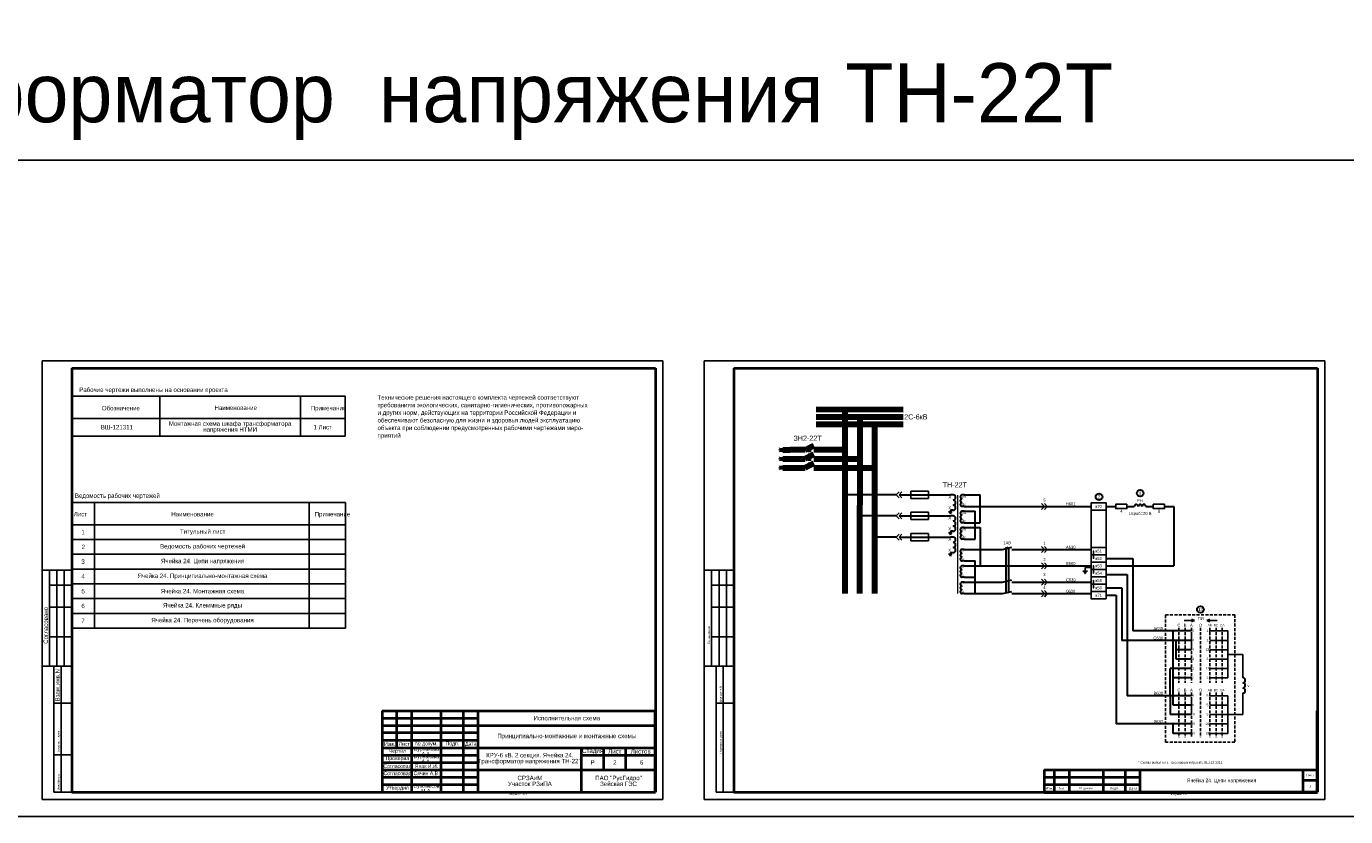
# Model space of a CAD drawing. Header units: millimetres. Extents: x 4897 to 12009, y -3017 to 2708.
# Tile 6 of 86: x 5599 to 6491, y -1296 to -760. Entities that reach past the tile are written whole.
import ezdxf

# ---------------------------------------------------------------- set-up
doc = ezdxf.new("R2010")
doc.units = ezdxf.units.MM
doc.linetypes.add('JIS_02_2.0', pattern=[3, 2, -1])
doc.layers.add('основная 0.5', color=7, linetype='Continuous', lineweight=50)
doc.layers.add('тонкая 0.25', color=7, linetype='Continuous', lineweight=25)
doc.styles.add('SIMPLEX', font='txt', dxfattribs={"height": 5})

msp = doc.modelspace()

# ---------------------------------------------------------------- hatches: boundary and pattern name
h = msp.add_hatch(color=256)
h.dxf.hatch_style = 1
h.paths.add_polyline_path([(6386.96, -1163.61), (6388.97, -1162.75), (6386.96, -1161.9)])
h = msp.add_hatch(color=256)
h.dxf.hatch_style = 1
h.paths.add_polyline_path([(6399.46, -1163.61), (6397.46, -1162.75), (6399.46, -1161.9)])

# ---------------------------------------------------------------- linework, layer by layer
for p, q in [((5609.16, -1284.03), (5609.16, -986.98)), ((5609.16, -986.98), (6029.17, -986.98)), ((5609.16, -1284.03), (5609.16, -986.98)), ((6029.17, -1284.03), (6029.17, -986.98)), ((6029.17, -1284.03), (6029.17, -986.98)), ((6057.28, -1284.03), (6057.28, -986.98)), ((6057.28, -986.98), (6477.29, -986.98)), ((6057.28, -1284.03), (6057.28, -986.98)), ((6477.29, -1284.03), (6477.29, -986.98)), ((6477.29, -1284.03), (6477.29, -986.98)), ((6187.2, -1077.73), (6189.16, -1075.67)), ((6189.16, -1079.79), (6187.2, -1077.73)), ((6189.09, -1077.73), (6191.06, -1075.67)), ((6191.06, -1079.79), (6189.09, -1077.73)), ((6197.09, -1075.23), (6197.09, -1080.23)), ((6209.09, -1075.23), (6197.09, -1075.23)), ((6197.09, -1080.23), (6209.09, -1080.23)), ((6209.09, -1080.23), (6209.09, -1075.23)), ((6222.61, -1089.2), (6225.11, -1089.2)), ((6223.86, -1089.2), (6223.86, -1088.14)), ((6287.56, -1085.54), (6285.6, -1083.48)), ((6285.6, -1087.6), (6287.56, -1085.54)), ((6289.46, -1085.54), (6287.49, -1083.48)), ((6287.49, -1087.6), (6289.46, -1085.54)), ((6319.24, -1088.04), (6319.24, -1113.26)), ((6329.24, -1088.04), (6329.24, -1113.26)), ((6187.2, -1091.97), (6189.16, -1089.91)), ((6189.16, -1094.04), (6187.2, -1091.97)), ((6189.09, -1091.97), (6191.06, -1089.91)), ((6191.06, -1094.04), (6189.09, -1091.97)), ((6197.09, -1089.47), (6197.09, -1094.47)), ((6209.09, -1089.47), (6197.09, -1089.47)), ((6197.09, -1094.47), (6209.09, -1094.47)), ((6209.09, -1094.47), (6209.09, -1089.47)), ((6223.11, -1089.7), (6224.61, -1089.7)), ((6223.61, -1090.2), (6223.86, -1090.46)), ((6223.61, -1090.2), (6224.11, -1090.2)), ((6224.11, -1090.2), (6223.86, -1090.46)), ((6187.2, -1106.4), (6189.16, -1104.34)), ((6189.16, -1108.46), (6187.2, -1106.4)), ((6189.09, -1106.4), (6191.06, -1104.34)), ((6191.06, -1108.46), (6189.09, -1106.4)), ((6197.15, -1103.9), (6197.15, -1108.9)), ((6209.15, -1103.9), (6197.15, -1103.9)), ((6209.15, -1108.9), (6209.15, -1103.9)), ((6222.61, -1103.45), (6225.11, -1103.45)), ((6223.11, -1103.95), (6224.61, -1103.95)), ((6223.61, -1104.45), (6223.86, -1104.7)), ((6223.61, -1104.45), (6224.11, -1104.45)), ((6223.86, -1103.45), (6223.86, -1102.39)), ((6224.11, -1104.45), (6223.86, -1104.7)), ((6197.15, -1108.9), (6209.15, -1108.9)), ((6287.56, -1114.68), (6285.6, -1112.62)), ((6285.6, -1116.74), (6287.56, -1114.68)), ((6289.46, -1114.68), (6287.49, -1112.62)), ((6287.49, -1116.74), (6289.46, -1114.68)), ((6320.67, -1115.74), (6320.67, -1120.74)), ((6222.61, -1117.88), (6225.11, -1117.88)), ((6223.11, -1118.38), (6224.61, -1118.38)), ((6223.61, -1118.88), (6223.86, -1119.13)), ((6223.61, -1118.88), (6224.11, -1118.88)), ((6225.7, -1116.81), (6223.86, -1116.81)), ((6223.86, -1117.88), (6223.86, -1116.81)), ((6224.11, -1118.88), (6223.86, -1119.13)), ((6287.56, -1125.76), (6285.6, -1123.69)), ((6289.46, -1125.76), (6287.49, -1123.69)), ((5629.16, -1128.79), (5609.16, -1128.79)), ((5614.16, -1193.79), (5614.16, -1128.79)), ((5619.16, -1193.79), (5619.16, -1128.79)), ((5624.16, -1193.79), (5624.16, -1128.79)), ((6077.28, -1128.79), (6057.28, -1128.79)), ((6062.28, -1193.79), (6062.28, -1128.79)), ((6067.28, -1193.79), (6067.28, -1128.79)), ((6072.28, -1193.79), (6072.28, -1128.79)), ((6285.6, -1127.82), (6287.56, -1125.76)), ((6287.49, -1127.82), (6289.46, -1125.76)), ((6313.43, -1129.5), (6316.68, -1129.5)), ((6314.08, -1130.15), (6316.03, -1130.15)), ((6314.73, -1130.8), (6315.06, -1131.12)), ((6314.73, -1130.8), (6315.38, -1130.8)), ((6315.06, -1129.49), (6315.06, -1127.02)), ((6319.24, -1127.02), (6315.06, -1127.02)), ((6315.38, -1130.8), (6315.06, -1131.12)), ((6320.67, -1125.74), (6320.67, -1130.74)), ((5614.16, -1138.79), (5629.16, -1138.79)), ((6062.28, -1138.79), (6077.28, -1138.79)), ((6287.56, -1136.83), (6285.6, -1134.77)), ((6285.6, -1138.89), (6287.56, -1136.83)), ((6287.56, -1144.63), (6285.6, -1142.57)), ((6289.46, -1136.83), (6287.49, -1134.77)), ((6287.49, -1138.89), (6289.46, -1136.83)), ((6289.46, -1144.63), (6287.49, -1142.57)), ((6320.67, -1135.75), (6320.67, -1140.75)), ((6285.6, -1146.69), (6287.56, -1144.63)), ((6287.49, -1146.69), (6289.46, -1144.63)), ((5614.16, -1153.79), (5629.16, -1153.79)), ((6062.28, -1153.79), (6077.28, -1153.79)), ((6388.97, -1162.75), (6382.05, -1162.75)), ((6386.96, -1161.9), (6388.97, -1162.75)), ((6388.97, -1162.75), (6386.96, -1163.61)), ((6386.96, -1169.92), (6386.96, -1167.76)), ((6399.46, -1161.9), (6397.46, -1162.75)), ((6397.46, -1162.75), (6399.46, -1163.61)), ((6397.46, -1162.75), (6404.38, -1162.75)), ((5614.16, -1173.79), (5629.16, -1173.79)), ((6062.28, -1173.79), (6077.28, -1173.79)), ((6411.68, -1169.92), (6399.46, -1169.92)), ((6399.46, -1176.28), (6411.68, -1176.28)), ((6411.68, -1169.92), (6411.68, -1201.69)), ((6399.46, -1182.63), (6411.68, -1182.63)), ((6411.68, -1185.81), (6421.7, -1185.81)), ((6421.7, -1185.81), (6421.7, -1201.58)), ((5609.16, -1193.79), (5629.16, -1193.79)), ((5617.16, -1278.98), (5617.16, -1193.79)), ((5622.04, -1278.98), (5622.04, -1193.79)), ((6057.28, -1193.79), (6077.28, -1193.79)), ((6065.28, -1278.98), (6065.28, -1193.79)), ((6070.15, -1278.98), (6070.15, -1193.79)), ((6399.46, -1188.98), (6411.68, -1188.98)), ((6399.46, -1195.34), (6411.68, -1195.34)), ((6399.46, -1201.69), (6411.68, -1201.69)), ((6386.96, -1213.85), (6386.96, -1211.69)), ((6411.68, -1213.85), (6399.46, -1213.85)), ((6411.68, -1213.85), (6411.68, -1239.26)), ((6421.7, -1211.99), (6421.7, -1226.55)), ((5617.16, -1218.79), (5629.16, -1218.79)), ((6065.28, -1218.79), (6077.28, -1218.79)), ((6399.46, -1220.2), (6411.68, -1220.2)), ((6399.46, -1226.55), (6411.68, -1226.55)), ((6411.68, -1226.55), (6421.7, -1226.55)), ((6399.46, -1232.91), (6411.68, -1232.91)), ((6399.46, -1239.26), (6411.68, -1239.26)), ((5617.16, -1253.79), (5629.16, -1253.79)), ((5609.16, -1284.03), (6029.17, -1284.03)), ((5617.16, -1278.98), (5629.16, -1278.98)), ((6057.28, -1284.03), (6477.29, -1284.03)), ((6077.28, -1278.98), (6065.28, -1278.98))]:
    msp.add_line(p, q)
at = {"lineweight": 40}
for p, q in [((5629.16, -991.98), (6024.26, -991.98)), ((6024.26, -991.98), (6024.26, -1278.98)), ((6077.28, -991.98), (6472.38, -991.98)), ((6472.38, -991.98), (6472.38, -1278.98)), ((5839.26, -1243.98), (5904.26, -1243.98)), ((5839.26, -1253.98), (5904.26, -1253.98)), ((5839.26, -1258.98), (5904.26, -1258.98)), ((5839.26, -1263.98), (5904.26, -1263.98)), ((6287.38, -1263.98), (6352.38, -1263.98)), ((6462.38, -1263.98), (6462.38, -1278.98)), ((5839.26, -1268.98), (5904.26, -1268.98)), ((5839.26, -1273.98), (5904.26, -1273.98)), ((6287.38, -1268.98), (6352.38, -1268.98)), ((6287.38, -1273.98), (6352.38, -1273.98)), ((6462.38, -1270.98), (6472.38, -1270.98)), ((5629.16, -1278.98), (6024.26, -1278.98)), ((6077.28, -1278.98), (6472.38, -1278.98))]:
    msp.add_line(p, q, dxfattribs=at)
at = {"linetype": 'Continuous', "lineweight": 40}
for p, q in [((5629.16, -991.98), (5629.16, -1278.98)), ((6077.28, -991.98), (6077.28, -1278.98))]:
    msp.add_line(p, q, dxfattribs=at)
at = {"linetype": 'Continuous'}
for p, q in [((5629.17, -1010.89), (5814.17, -1010.89)), ((5688.89, -1037.89), (5688.89, -1010.89)), ((5783.91, -1037.89), (5783.91, -1010.89)), ((5814.17, -1010.89), (5814.17, -1037.89)), ((5814.17, -1025.89), (5629.17, -1025.89)), ((5814.17, -1037.89), (5629.17, -1037.89)), ((5629.42, -1082.97), (5814.42, -1082.97)), ((5644.6, -1082.97), (5644.6, -1167.97)), ((5789.88, -1082.97), (5789.88, -1167.97)), ((5789.88, -1082.97), (5789.88, -1109.98)), ((5814.42, -1082.97), (5814.42, -1167.97)), ((5814.42, -1097.97), (5629.16, -1097.97)), ((5629.42, -1107.97), (5814.42, -1107.97)), ((5814.42, -1117.97), (5629.16, -1117.97)), ((5629.16, -1127.97), (5814.42, -1127.97)), ((5629.16, -1137.97), (5629.16, -1157.97)), ((5814.42, -1137.97), (5629.16, -1137.97)), ((6077.28, -1137.97), (6077.28, -1157.97)), ((5814.42, -1147.97), (5629.16, -1147.97)), ((5814.42, -1157.97), (5629.16, -1157.97)), ((5814.42, -1167.97), (5629.16, -1167.97)), ((5629.16, -1177.97), (5629.16, -1197.97)), ((6077.28, -1177.97), (6077.28, -1197.97))]:
    msp.add_line(p, q, dxfattribs=at)
at = {"color": 40, "lineweight": 100, "true_color": 0xf8d731}
for p, q in [((6132.97, -1019.77), (6191.95, -1019.79)), ((6152.45, -1019.77), (6152.45, -1144.63)), ((6125.49, -1047.25), (6131.49, -1044.25)), ((6109.43, -1047), (6109.18, -1047.25)), ((6109.43, -1047.5), (6109.18, -1047.25)), ((6109.43, -1047), (6109.43, -1047.5)), ((6109.93, -1046.5), (6109.93, -1048)), ((6110.43, -1046), (6110.43, -1048.5)), ((6110.43, -1047.25), (6115.49, -1047.25)), ((6125.49, -1047.25), (6115.49, -1047.25)), ((6152.45, -1047.25), (6131.49, -1047.25))]:
    msp.add_line(p, q, dxfattribs=at)
at = {"color": 3, "lineweight": 100}
for p, q in [((6132.97, -1024.77), (6191.95, -1024.77)), ((6162.46, -1024.77), (6162.45, -1144.63)), ((6109.43, -1053.13), (6109.18, -1053.38)), ((6109.43, -1053.63), (6109.18, -1053.38)), ((6109.43, -1053.13), (6109.43, -1053.63)), ((6109.93, -1052.63), (6109.93, -1054.13)), ((6110.43, -1052.13), (6110.43, -1054.63)), ((6110.43, -1053.38), (6115.49, -1053.38)), ((6115.49, -1053.38), (6125.49, -1053.38)), ((6131.49, -1050.37), (6125.49, -1053.37)), ((6131.49, -1053.38), (6162.45, -1053.38))]:
    msp.add_line(p, q, dxfattribs=at)
at = {"color": 1, "lineweight": 100}
for p, q in [((6132.97, -1029.77), (6191.95, -1029.78)), ((6172.45, -1029.78), (6172.45, -1144.63)), ((6109.43, -1059.13), (6109.18, -1059.38)), ((6109.43, -1059.63), (6109.18, -1059.38)), ((6109.43, -1059.13), (6109.43, -1059.63)), ((6109.93, -1058.63), (6109.93, -1060.13)), ((6110.43, -1058.13), (6110.43, -1060.63)), ((6110.43, -1059.38), (6115.49, -1059.38)), ((6115.49, -1059.38), (6125.49, -1059.38)), ((6131.49, -1056.37), (6125.49, -1059.4)), ((6131.49, -1059.38), (6172.46, -1059.38))]:
    msp.add_line(p, q, dxfattribs=at)
at = {"linetype": 'JIS_02_2.0', "lineweight": 50}
msp.add_line((6128.77, -1057.74), (6128.77, -1045.89), dxfattribs=at)
at = {"color": 40, "lineweight": 30, "true_color": 0xf8d731}
for p, q in [((6187.2, -1077.73), (6152.45, -1077.73)), ((6189.09, -1077.73), (6223.86, -1077.73)), ((6233.22, -1077.73), (6243.93, -1077.73)), ((6233.22, -1114.68), (6259.11, -1114.68)), ((6265.46, -1114.68), (6319.24, -1114.68)), ((6329.24, -1120.76), (6347.24, -1120.76)), ((6347.24, -1120.76), (6347.24, -1169.92)), ((6386.96, -1169.92), (6347.24, -1169.92)), ((6374.74, -1220.2), (6374.74, -1169.92)), ((6386.96, -1201.72), (6374.74, -1201.72)), ((6386.97, -1220.2), (6374.74, -1220.2))]:
    msp.add_line(p, q, dxfattribs=at)
at = {"lineweight": 30}
for p, q in [((6225.7, -1077.73), (6223.86, -1077.73)), ((6233.22, -1077.73), (6231.81, -1077.73)), ((6243.93, -1096.61), (6243.93, -1077.73)), ((6225.7, -1088.14), (6223.86, -1088.14)), ((6233.22, -1085.54), (6231.81, -1085.54)), ((6233.22, -1088.81), (6231.81, -1088.81)), ((6233.22, -1085.54), (6319.24, -1085.54)), ((6240.62, -1107.68), (6240.62, -1088.81)), ((6329.24, -1085.54), (6335.78, -1085.54)), ((6343.32, -1085.54), (6348.35, -1085.54)), ((6356.16, -1085.54), (6361.19, -1085.54)), ((6368.73, -1085.54), (6375.13, -1085.54)), ((6375.13, -1085.54), (6375.13, -1125.76)), ((6225.7, -1091.98), (6223.86, -1091.98)), ((6233.22, -1096.61), (6231.81, -1096.61)), ((6233.22, -1096.61), (6243.93, -1096.61)), ((6225.7, -1102.39), (6223.86, -1102.39)), ((6225.7, -1106.41), (6223.86, -1106.41)), ((6233.22, -1099.88), (6231.81, -1099.88)), ((6243.93, -1099.88), (6243.93, -1125.76)), ((6233.22, -1107.68), (6231.81, -1107.68)), ((6233.22, -1114.68), (6231.81, -1114.68)), ((6233.22, -1107.68), (6240.62, -1107.68)), ((6259.11, -1114.68), (6265.46, -1113.16)), ((6261.28, -1113.52), (6262.98, -1113.1)), ((6261.28, -1113.52), (6261.43, -1114.13)), ((6261.43, -1114.13), (6261.43, -1144.08)), ((6262.98, -1113.1), (6263.13, -1113.72)), ((6263.13, -1113.72), (6263.13, -1143.67)), ((6233.22, -1122.49), (6231.81, -1122.49)), ((6233.22, -1122.49), (6240.62, -1122.49)), ((6240.62, -1144.63), (6240.62, -1122.49)), ((6233.22, -1125.76), (6231.81, -1125.76)), ((6233.22, -1133.56), (6231.81, -1133.56)), ((6233.22, -1133.56), (6240.62, -1133.56)), ((6329.24, -1125.76), (6375.13, -1125.76)), ((6233.22, -1136.83), (6231.81, -1136.83)), ((6259.11, -1136.83), (6265.46, -1135.31)), ((6233.22, -1144.63), (6231.81, -1144.63)), ((6233.22, -1144.63), (6259.11, -1144.63)), ((6259.11, -1144.63), (6265.46, -1143.11)), ((6265.46, -1144.63), (6319.24, -1144.63)), ((6329.24, -1145.75), (6336.1, -1145.75)), ((6336.1, -1145.75), (6336.1, -1232.91)), ((6386.96, -1232.91), (6336.1, -1232.91)), ((6374.74, -1239.26), (6374.74, -1232.91)), ((6386.97, -1239.26), (6374.74, -1239.26))]:
    msp.add_line(p, q, dxfattribs=at)
at = {"color": 3, "lineweight": 30}
for p, q in [((6233.22, -1088.81), (6240.62, -1088.81)), ((6187.2, -1091.97), (6162.45, -1091.97)), ((6189.09, -1091.97), (6223.86, -1091.98)), ((6233.22, -1125.76), (6319.24, -1125.76)), ((6329.24, -1131.59), (6343.53, -1131.59)), ((6343.53, -1131.59), (6343.53, -1213.85)), ((6372.69, -1213.85), (6372.69, -1195.27)), ((6386.96, -1195.27), (6372.69, -1195.27)), ((6386.96, -1213.85), (6343.53, -1213.85)), ((6372.69, -1213.85), (6372.69, -1226.55)), ((6386.97, -1226.55), (6372.69, -1226.55))]:
    msp.add_line(p, q, dxfattribs=at)
at = {"color": 1, "lineweight": 30}
for p, q in [((6187.2, -1106.4), (6172.45, -1106.4)), ((6189.09, -1106.4), (6223.86, -1106.41)), ((6233.22, -1099.88), (6243.93, -1099.88)), ((6233.22, -1136.83), (6259.11, -1136.83)), ((6265.46, -1136.83), (6319.24, -1136.83)), ((6329.24, -1140.75), (6339.81, -1140.75)), ((6339.81, -1140.75), (6339.81, -1176.28)), ((6386.96, -1176.28), (6339.81, -1176.28)), ((6376.64, -1188.99), (6376.64, -1176.28)), ((6386.96, -1182.68), (6376.64, -1182.68)), ((6386.96, -1188.99), (6376.64, -1188.99))]:
    msp.add_line(p, q, dxfattribs=at)
at = {"linetype": 'JIS_02_2.0'}
for p, q in [((6378.54, -1167.76), (6378.54, -1205.14)), ((6382.75, -1167.76), (6382.75, -1205.14)), ((6386.96, -1167.76), (6386.96, -1176.56)), ((6386.96, -1167.76), (6386.96, -1181.33)), ((6393.21, -1167.76), (6393.21, -1205.14)), ((6399.46, -1167.76), (6399.46, -1205.14)), ((6403.67, -1167.76), (6403.67, -1205.14)), ((6407.88, -1167.76), (6407.88, -1205.14)), ((6386.96, -1171.56), (6386.96, -1205.14)), ((6378.54, -1211.69), (6378.54, -1241.89)), ((6382.75, -1211.69), (6382.75, -1241.89)), ((6386.96, -1211.69), (6386.96, -1220.48)), ((6386.96, -1211.69), (6386.96, -1225.25)), ((6393.21, -1211.69), (6393.21, -1241.89)), ((6399.46, -1211.69), (6399.46, -1241.89)), ((6403.67, -1211.69), (6403.67, -1241.89)), ((6407.88, -1211.69), (6407.88, -1241.89)), ((6386.96, -1215.48), (6386.96, -1241.89))]:
    msp.add_line(p, q, dxfattribs=at)
at = {"color": 2}
msp.add_lwpolyline([(5136.09, -851.09), (7742.63, -851.09), (7742.63, -1295.67), (5136.09, -1295.67)], close=True, dxfattribs=at)
at = {"color": 2, "lineweight": 100, "const_width": 0.45}
for points in [[(6152.73, -1047.25, 1), (6152.18, -1047.25, 1)], [(6152.73, -1077.73, 1), (6152.18, -1077.73, 1)]]:
    msp.add_lwpolyline(points, format="xyb", close=True, dxfattribs=at)
at = {"color": 3, "lineweight": 50, "const_width": 0.45}
for points in [[(6162.73, -1053.38, 1), (6162.18, -1053.38, 1)], [(6162.73, -1091.97, 1), (6162.18, -1091.97, 1)]]:
    msp.add_lwpolyline(points, format="xyb", close=True, dxfattribs=at)
at = {"color": 1, "lineweight": 100, "const_width": 0.45}
for points in [[(6172.73, -1059.38, 1), (6172.18, -1059.38, 1)], [(6172.73, -1106.4, 1), (6172.18, -1106.4, 1)]]:
    msp.add_lwpolyline(points, format="xyb", close=True, dxfattribs=at)
at = {"const_width": 0.75}
msp.add_lwpolyline([(6228.75, -1144.63), (6228.75, -1077.73)], dxfattribs=at)
for points in [[(6329.24, -1088.04), (6319.24, -1088.04), (6319.24, -1083.04), (6329.24, -1083.04)], [(6343.32, -1084.04), (6335.78, -1084.04), (6335.78, -1087.04), (6343.32, -1087.04)], [(6368.73, -1084.04), (6361.19, -1084.04), (6361.19, -1087.04), (6368.73, -1087.04)], [(6329.24, -1118.26), (6319.24, -1118.26), (6319.24, -1113.26), (6329.24, -1113.26)], [(6329.24, -1123.26), (6319.24, -1123.26), (6319.24, -1118.26), (6329.24, -1118.26)], [(6329.24, -1128.26), (6319.24, -1128.26), (6319.24, -1123.26), (6329.24, -1123.26)], [(6329.24, -1133.25), (6319.24, -1133.25), (6319.24, -1128.26), (6329.24, -1128.26)], [(6329.24, -1138.25), (6319.24, -1138.25), (6319.24, -1133.25), (6329.24, -1133.25)], [(6329.24, -1143.25), (6319.24, -1143.25), (6319.24, -1138.25), (6329.24, -1138.25)], [(6329.24, -1148.25), (6319.24, -1148.25), (6319.24, -1143.25), (6329.24, -1143.25)]]:
    msp.add_lwpolyline(points, close=True)
for points, const_width in [([(6320.67, -1115.46, 1), (6320.67, -1116.01, 1)], 0.45), ([(6320.67, -1120.46, 1), (6320.67, -1121.01, 1)], 0.45), ([(6320.67, -1125.46, 1), (6320.67, -1126.01, 1)], 0.45), ([(6320.67, -1130.46, 1), (6320.67, -1131.01, 1)], 0.45), ([(6320.67, -1135.48, 1), (6320.67, -1136.03, 1)], 0.45), ([(6320.67, -1140.48, 1), (6320.67, -1141.03, 1)], 0.45), ([(6399.08, -1169.92, -1), (6399.83, -1169.92, -1)], 0.5), ([(6407.51, -1176.28, -1), (6408.26, -1176.28, -1)], 0.5), ([(6403.29, -1182.63, -1), (6404.04, -1182.63, -1)], 0.5), ([(6378.17, -1188.99, -1), (6378.92, -1188.99, -1)], 0.5), ([(6382.38, -1195.27, -1), (6383.13, -1195.27, -1)], 0.5), ([(6386.59, -1201.72, -1), (6387.34, -1201.72, -1)], 0.5), ([(6399.08, -1213.85, -1), (6399.83, -1213.85, -1)], 0.5), ([(6407.51, -1220.2, -1), (6408.26, -1220.2, -1)], 0.5), ([(6403.29, -1226.55, -1), (6404.04, -1226.55, -1)], 0.5), ([(6378.17, -1232.91, -1), (6378.92, -1232.91, -1)], 0.5), ([(6382.38, -1232.91, -1), (6383.13, -1232.91, -1)], 0.5), ([(6386.59, -1239.26, -1), (6387.34, -1239.26, -1)], 0.5)]:
    msp.add_lwpolyline(points, format="xyb", close=True, dxfattribs=dict(const_width=const_width))
at = {"lineweight": 50, "const_width": 0.45}
for points in [[(6240.62, -1133.29, 1), (6240.62, -1133.84, 1)], [(6243.93, -1125.48, 1), (6243.93, -1126.03, 1)], [(6240.62, -1144.36, 1), (6240.62, -1144.91, 1)]]:
    msp.add_lwpolyline(points, format="xyb", close=True, dxfattribs=at)
at = {"linetype": 'JIS_02_2.0'}
msp.add_lwpolyline([(6369.49, -1158.94), (6416.32, -1158.94), (6416.32, -1245.17), (6369.49, -1245.17)], close=True, dxfattribs=at)
at = {"color": 40, "lineweight": 30, "true_color": 0xf8d731, "const_width": 0.321}
for points in [[(6374.93, -1169.92, 1), (6374.54, -1169.92, 1)], [(6374.93, -1201.72, 1), (6374.54, -1201.72, 1)]]:
    msp.add_lwpolyline(points, format="xyb", close=True, dxfattribs=at)
at = {"color": 1, "lineweight": 30, "const_width": 0.321}
for points in [[(6376.84, -1176.28, 1), (6376.44, -1176.28, 1)], [(6376.84, -1182.68, 1), (6376.44, -1182.68, 1)]]:
    msp.add_lwpolyline(points, format="xyb", close=True, dxfattribs=at)
at = {"color": 3, "lineweight": 30, "const_width": 0.321}
msp.add_lwpolyline([(6372.89, -1213.85, 1), (6372.5, -1213.85, 1)], format="xyb", close=True, dxfattribs=at)
at = {"lineweight": 30, "const_width": 0.321}
msp.add_lwpolyline([(6374.93, -1232.91, 1), (6374.54, -1232.91, 1)], format="xyb", close=True, dxfattribs=at)
at = {"lineweight": 30}
for centre in [(6324.45, -1079.02), (6352.26, -1076.6), (6393.06, -1155.37)]:
    msp.add_circle(centre, 2.25, dxfattribs=at)
for centre, radius, start, end in [((6225.7, -1079.47), 1.73, 270, 90), ((6231.81, -1079.03), 1.3, 90, 270), ((6231.81, -1081.64), 1.3, 90, 270), ((6225.7, -1082.94), 1.73, 270, 90), ((6225.7, -1086.41), 1.73, 270, 90), ((6231.81, -1084.24), 1.3, 90, 270), ((6231.81, -1090.11), 1.3, 90, 270), ((6349.65, -1085.54), 1.3, 0, 180), ((6352.26, -1085.54), 1.3, 0, 180), ((6354.86, -1085.54), 1.3, 0, 180), ((6225.7, -1093.71), 1.73, 270, 90), ((6225.7, -1097.18), 1.73, 270, 90), ((6231.81, -1092.71), 1.3, 90, 270), ((6231.81, -1095.31), 1.3, 90, 270), ((6225.7, -1100.65), 1.73, 270, 90), ((6225.7, -1108.14), 1.73, 270, 90), ((6231.81, -1101.18), 1.3, 90, 270), ((6231.81, -1103.78), 1.3, 90, 270), ((6231.81, -1106.38), 1.3, 90, 270), ((6225.7, -1111.61), 1.73, 270, 90), ((6225.7, -1115.08), 1.73, 270, 90), ((6231.81, -1115.98), 1.3, 90, 270), ((6231.81, -1118.59), 1.3, 90, 270), ((6231.81, -1121.19), 1.3, 90, 270), ((6231.81, -1127.06), 1.3, 90, 270), ((6231.81, -1129.66), 1.3, 90, 270), ((6231.81, -1132.26), 1.3, 90, 270), ((6231.81, -1138.13), 1.3, 90, 270), ((6231.81, -1140.73), 1.3, 90, 270), ((6231.81, -1143.33), 1.3, 90, 270), ((6421.7, -1203.32), 1.73, 270, 90), ((6421.7, -1206.78), 1.73, 270, 90), ((6421.7, -1210.25), 1.73, 270, 90)]:
    msp.add_arc(centre, radius, start, end, dxfattribs=at)
at = {"layer": 'основная 0.5', "lineweight": 40}
for p, q in [((5839.26, -1223.98), (6024.26, -1223.98)), ((5839.26, -1223.98), (5839.26, -1278.98)), ((5849.26, -1248.98), (5849.26, -1223.98)), ((5859.26, -1278.98), (5859.26, -1223.98)), ((5879.26, -1278.98), (5879.26, -1223.98)), ((5894.26, -1278.98), (5894.26, -1223.98)), ((5904.26, -1278.98), (5904.26, -1223.98)), ((5904.26, -1233.98), (6024.26, -1233.98)), ((5839.26, -1243.98), (5904.26, -1243.98)), ((5839.26, -1248.98), (6024.26, -1248.98)), ((5974.26, -1278.98), (5974.26, -1248.98)), ((5989.26, -1263.98), (5989.26, -1248.98)), ((6004.26, -1263.98), (6004.26, -1248.98)), ((5974.26, -1253.98), (6024.26, -1253.98)), ((5904.26, -1263.98), (6024.26, -1263.98)), ((6287.38, -1263.98), (6287.38, -1278.98)), ((6294.38, -1278.98), (6294.38, -1263.98)), ((6304.38, -1278.98), (6304.38, -1263.98)), ((6327.38, -1278.98), (6327.38, -1263.98)), ((6342.38, -1278.98), (6342.38, -1263.98)), ((6352.38, -1278.98), (6352.38, -1263.98)), ((6352.38, -1263.98), (6472.38, -1263.98)), ((5839.26, -1278.98), (6024.26, -1278.98))]:
    msp.add_line(p, q, dxfattribs=at)
at = {"layer": 'основная 0.5', "color": 0}
for p, q in [((6024.26, -1278.98), (6024.26, -1223.98)), ((6472.38, -1278.98), (6472.38, -1223.98)), ((6287.38, -1278.98), (6472.38, -1278.98))]:
    msp.add_line(p, q, dxfattribs=at)
at = {"layer": 'тонкая 0.25', "lineweight": 40}
for p, q in [((5839.26, -1228.98), (5904.26, -1228.98)), ((5839.26, -1233.98), (5904.26, -1233.98)), ((5839.26, -1233.98), (5904.26, -1233.98)), ((5904.26, -1238.98), (5839.26, -1238.98))]:
    msp.add_line(p, q, dxfattribs=at)

# ---------------------------------------------------------------- texts
at = {"linetype": 'Continuous', "style": 'SIMPLEX'}
for s, p in [('Рабочие чертежи выполнены на основании проекта', (5634.25, -1008)), ('Обозначение', (5649.57, -1020.47)), ('Наименование', (5725.81, -1020.21)), ('Примечание', (5790.94, -1020.48)), ('требованиям экологических, санитарно-гигиенических, противопожарных', (5836.14, -1018.38)), ('Технические решения настоящего комплекта чертежей соответствуют', (5836.14, -1013.24)), ('обеспечивают безопасную для жизни и здоровья людей эксплуатацию', (5836.14, -1028.7)), ('и других норм, действующих на территории Российской Федерации и', (5836.14, -1023.54)), ('объекта при соблюдении предусмотренных рабочими чертежами меро-', (5836.14, -1033.86)), ('приятий', (5836.14, -1039.02)), ('Ведомость рабочих чертежей ', (5631.31, -1079.76)), ('Лист', (5630.59, -1092.29)), ('Наименование', (5696.55, -1092.29)), ('Примечание', (5793.57, -1092.32))]:
    msp.add_text(s, height=3, dxfattribs=at).set_placement(p)
at = {"color": 7, "style": 'SIMPLEX'}
for s, p in [('4', (6338.86, -1089.73)), ('8', (6364.26, -1089.73))]:
    msp.add_text(s, height=2, dxfattribs=at).set_placement(p)
at = {"linetype": 'Continuous', "style": 'SIMPLEX'}
for s, height, p in [('Согласовано', 3, (5613.07, -1178.6)), ('Согласовано', 1.5, (6061.11, -1178.91)), ('Взам.инв.N', 3, (5621.07, -1217.6)), ('Взам.инв.N', 1.5, (6069.11, -1217.91)), ('Подпись и дата', 1.5, (5621.07, -1252.6)), ('Подпись и дата', 1.5, (6069.11, -1252.91)), ('Инв.Nподл.', 1.5, (5621.07, -1277.6))]:
    msp.add_text(s, height=height, rotation=90, dxfattribs=at).set_placement(p)
at = {"lineweight": 35, "attachment_point": 5, "line_spacing_factor": 0.8, "style": 'SIMPLEX'}
for s, insert, char_height, width in [('\\P{\\H16x;Ячейка 24. Трансформатор  напряжения ТН-22Т}', (5727.73, -809.7), 2.5, 1267.9067), ('ВШ-121311', (5659.75, -1031.89), 3, 58.2798), ('Монтажная схема шкафа трансформатора напряжения НТМИ', (5736.4, -1031.89), 3, 95.0224), ('1 Лист', (5799.04, -1031.89), 3, 30.2608), ('1', (5636.88, -1102.97), 3, 15.4342), ('Титульный лист', (5717.82, -1102.97), 3, 144.1196), ('2', (5637.01, -1112.97), 3, 15.1763), ('Ведомость рабочих чертежей', (5717.73, -1112.97), 3, 144.2869), ('3', (5636.88, -1122.97), 3, 15.4342), ('Ячейка 24. Цепи напряжения', (5717.75, -1122.97), 3, 144.2554), ('4', (5636.88, -1132.97), 3, 15.4342), ('Ячейка 24. Принципиально-монтажная схема', (5717.69, -1132.97), 3, 144.3686), ('5', (5636.88, -1142.97), 3, 15.4342), ('Ячейка 24. Монтажная схема', (5717.69, -1142.97), 3, 144.3686), ('6', (5636.88, -1152.97), 3, 15.4342), ('Ячейка 24. Клеммные ряды', (5717.69, -1152.97), 3, 144.3686), ('7', (5636.88, -1162.97), 3, 15.4342), ('Ячейка 24. Перечень оборудования', (5717.69, -1162.97), 3, 144.3686), ('Исполнительная схема', (5964.26, -1228.96), 3, 120), ('Стадия', (5981.76, -1251.48), 3, 15), ('Лист', (5996.76, -1251.48), 3, 15), ('Листов', (6014.26, -1251.48), 3, 20), ('КРУ-6 кВ. 2 секция. Ячейка 24.\\PТрансформатор напряжения ТН-22Т', (5939.26, -1256.48), 3, 70), ('Р', (5981.76, -1258.98), 3, 15), ('2', (5996.76, -1258.98), 3, 15), (' 6', (6014.26, -1258.98), 3, 20), ('\\pi-4.8,l6.4,t6.4;*^IСхемы выполнены на основании проекта ВШ-12.1311', (6378.66, -1259.21), 1.6, 185), ('СРЗАиМ\\PУчасток РЗиПА', (5939.26, -1271.48), 3, 70), ('ПАО "РусГидро"  \\PЗейская ГЭС', (5999.26, -1271.48), 3, 50), ('{\\Fromans|c204;Лист}', (6467.38, -1267.48), 1.6, 10), ('{\\Fromans|c204;Изм.}', (6290.88, -1276.48), 1.6, 7), ('{\\Fromans|c204;Лист}', (6299.38, -1276.48), 1.6, 10), ('{\\Fromans|c0;N \\Fromans|c204;докум.}', (6315.88, -1276.48), 1.6, 23), ('{\\Fromans|c204;Подп.}', (6334.88, -1276.48), 1.6, 15), ('{\\Fromans|c204;Дата}', (6347.38, -1276.48), 1.6, 10), ('Ячейка 24. Цепи напряжения', (6407.38, -1271.48), 2.5, 110), ('{\\Fromans|c204;3}', (6467.38, -1274.98), 1.6, 10)]:
    msp.add_mtext(s, dxfattribs=dict(at, insert=insert, char_height=char_height, width=width))
at = {"style": 'SIMPLEX'}
for s, insert, char_height, width, attachment_point in [('2С-6кВ', (6208.39, -1024.91), 3.5, 13.1063, 6), ('ЗН2-22Т', (6136.75, -1039.38), 3.5, 13.1063, 6), ('ТН-22Т', (6235.01, -1070.95), 3.5, 13.1063, 6), ('da', (6233.05, -1078.89), 1.6, 3.0307, 5), ('5', (6287.52, -1081.36), 2, 4.9454, 5), ('2', (6324.45, -1079.02), 2, 4.3874, 5), ('9', (6352.26, -1076.6), 2, 4.3874, 5), ('da', (6233.05, -1089.96), 1.6, 3.0307, 5), ('dx', (6233.05, -1084.19), 1.6, 3.0307, 5), ('Н601', (6305.19, -1083.74), 2, 6.8643, 5), ('Uсраб=20 В', (6352.26, -1090.59), 2, 14.0508, 5), ('РН', (6352.05, -1081.64), 2, 5, 5), ('dx', (6233.05, -1095.27), 1.6, 3.0307, 5), ('da', (6233.05, -1101.04), 1.6, 3.0307, 5), ('dx', (6233.05, -1106.34), 1.6, 3.0307, 5), ('a', (6232.48, -1115.47), 1.6, 3.0307, 5), ('1АВ', (6262.29, -1110.14), 2, 4.3874, 5), ('1', (6287.52, -1110.5), 2, 4.9454, 5), ('A630', (6305.32, -1113.21), 2, 6.7692, 5), ('x', (6232.49, -1121.14), 1.6, 2.6333, 5), ('2', (6287.52, -1121.57), 2, 4.9454, 5), ('B600', (6305.32, -1124.23), 2, 4.3874, 5), ('x', (6232.49, -1132.22), 1.6, 2.6333, 5), ('a', (6232.48, -1126.54), 1.6, 3.0307, 5), ('3', (6287.47, -1131.62), 2, 4.9454, 5), ('x', (6232.49, -1143.29), 1.6, 2.6333, 5), ('a', (6232.48, -1137.61), 1.6, 3.0307, 5), ('4', (6287.52, -1140.45), 2, 4.9454, 5), ('C630', (6305.32, -1135.23), 2, 5.8814, 5), ('0630', (6305.32, -1143.04), 2, 7.3753, 5), ('ПИ', (6393.22, -1161.53), 2, 5, 5), ('13', (6393.06, -1155.37), 2, 4.3874, 5), ('C', (6378.54, -1166.05), 2, 2.6019, 5), ('B', (6382.75, -1166.05), 2, 2.6019, 5), ('A', (6386.96, -1166.05), 2, 2.6019, 5), ('2', (6388.73, -1169.78), 1.5, 1.0281, 6), ('О', (6393.21, -1166.05), 2, 2.6019, 5), ('4', (6388.73, -1176.13), 1.5, 1.0281, 6), ('14', (6388.73, -1182.49), 1.5, 1.0281, 6), ('11', (6388.73, -1195.19), 1.5, 1.0281, 6), ('4', (6388.73, -1188.84), 1.5, 1.0281, 6), ('2', (6388.73, -1201.55), 1.5, 1.0281, 6), ('C', (6378.54, -1209.98), 2, 2.6019, 5), ('B', (6382.75, -1209.98), 2, 2.6019, 5), ('A', (6386.96, -1209.98), 2, 2.6019, 5), ('6', (6388.73, -1213.7), 1.5, 1.0281, 6), ('О', (6393.21, -1209.98), 2, 2.6019, 5), ('V', (6425.57, -1207.17), 1.6, 3.115, 5), ('8', (6388.73, -1220.06), 1.5, 1.0281, 6), ('10', (6389.3, -1226.41), 1.5, 1.0281, 6), ('19', (6389.33, -1232.76), 1.5, 1.0281, 6), ('19', (6389.32, -1239.11), 1.5, 1.0281, 6)]:
    msp.add_mtext(s, dxfattribs=dict(at, insert=insert, char_height=char_height, width=width, attachment_point=attachment_point))
at = {"char_height": 2, "attachment_point": 5, "rotation": 0.00004, "style": 'SIMPLEX'}
for s, insert, width in [('A', (6223.5, -1079.28), 4.2032), ('X', (6223.39, -1086.55), 4.2032), ('к70', (6324.24, -1085.54), 9.9995), ('A', (6223.5, -1093.52), 4.2032), ('X', (6223.39, -1100.79), 4.2032), ('A', (6223.5, -1107.95), 4.2032), ('X', (6223.39, -1115.22), 4.2032), ('к51', (6324.24, -1115.76), 9.9995), ('к52', (6324.24, -1120.76), 9.9995), ('к53', (6324.24, -1125.76), 9.9995), ('к54', (6324.24, -1130.75), 9.9995), ('к55', (6324.24, -1135.75), 9.9995), ('к56', (6324.24, -1140.75), 9.9995), ('к71', (6324.24, -1145.75), 9.9995)]:
    msp.add_mtext(s, dxfattribs=dict(at, insert=insert, width=width))
at = {"color": 7, "attachment_point": 5, "style": 'SIMPLEX'}
for s, insert, char_height, width in [('A630', (6364.56, -1168.3), 2, 4.7461), ('1', (6397.83, -1169.79), 1.6, 2.179), ('AB', (6399.45, -1166.06), 1.6, 2.0331), ('BC', (6403.66, -1166.06), 1.6, 2.0331), ('CA', (6407.87, -1166.06), 1.6, 2.0331), ('C630', (6364.56, -1174.67), 2, 4.7461), ('1', (6397.83, -1176.14), 1.6, 2.179), ('13', (6397.83, -1182.5), 1.6, 2.179), ('12', (6397.83, -1195.2), 1.6, 2.179), ('3', (6397.83, -1188.85), 1.6, 2.179), ('B600', (6364.56, -1212.11), 2, 4.7461), ('5', (6397.83, -1213.71), 1.6, 2.179), ('AB', (6399.45, -1209.98), 1.6, 2.0331), ('BC', (6403.66, -1209.98), 1.6, 2.0331), ('CA', (6407.87, -1209.98), 1.6, 2.0331), ('5', (6397.83, -1220.07), 1.6, 2.179), ('0630', (6364.56, -1231.18), 2, 5.5273), ('20', (6397.83, -1232.77), 1.6, 2.179), ('9', (6397.83, -1226.42), 1.6, 2.179), ('18', (6397.83, -1239.13), 1.6, 1.9685)]:
    msp.add_mtext(s, dxfattribs=dict(at, insert=insert, char_height=char_height, width=width))
at = {"lineweight": 30, "insert": (6397.83, -1201.56), "char_height": 1.6, "width": 2.179, "attachment_point": 5, "style": 'SIMPLEX'}
msp.add_mtext('3', dxfattribs=at)
at = {"color": 1, "lineweight": 35, "insert": (5964.26, -1241.48), "char_height": 3, "width": 120, "attachment_point": 5, "line_spacing_factor": 0.8, "style": 'SIMPLEX'}
msp.add_mtext('\\pt36;{\\C256;Принципиально-монтажные и монтажные схемы}', dxfattribs=at)
at = {"char_height": 2.5, "attachment_point": 5, "line_spacing_factor": 0.8, "style": 'SIMPLEX'}
for s, insert, width in [('Изм.', (5844.26, -1246.48), 10), ('Чертил', (5849.64, -1251.48), 19.2416), ('Лист', (5854.26, -1246.42), 10), ('Бурнакова А.А.', (5869.26, -1251.45), 20), ('№ докум.', (5869.26, -1246.48), 20), ('Подп{\\fGENISO|b0|i1|c204|p2;.}', (5886.76, -1246.41), 15), ('Дата', (5899.26, -1246.65), 10), ('Проверил', (5849.64, -1256.48), 19.2416), ('Бурнакова А.А.', (5869.26, -1256.48), 20), ('Согласовал', (5849.64, -1261.48), 19.2416), ('Согласовал', (5849.71, -1266.35), 19.2416), ('Сячин А.В.', (5869.33, -1266.35), 20), ('Янак И.И.', (5869.26, -1261.48), 20), ('Утвердил', (5849.64, -1276.52), 19.2416), ('Сухомесов М.А.', (5869.26, -1276.52), 20)]:
    msp.add_mtext(s, dxfattribs=dict(at, insert=insert, width=width))
at = {"lineweight": 30, "char_height": 1.6, "attachment_point": 1, "style": 'SIMPLEX'}
for s, insert in [('{\\fGENISO|b0|i1|c204|p2;Формат А3}', (5924.86, -1279.5)), ('Формат А3', (6372.97, -1279.5))]:
    msp.add_mtext_dynamic_manual_height_columns(s, width=45.8537, gutter_width=12.5, heights=[0], dxfattribs=dict(at, insert=insert))

doc.saveas('drawing.dxf')
